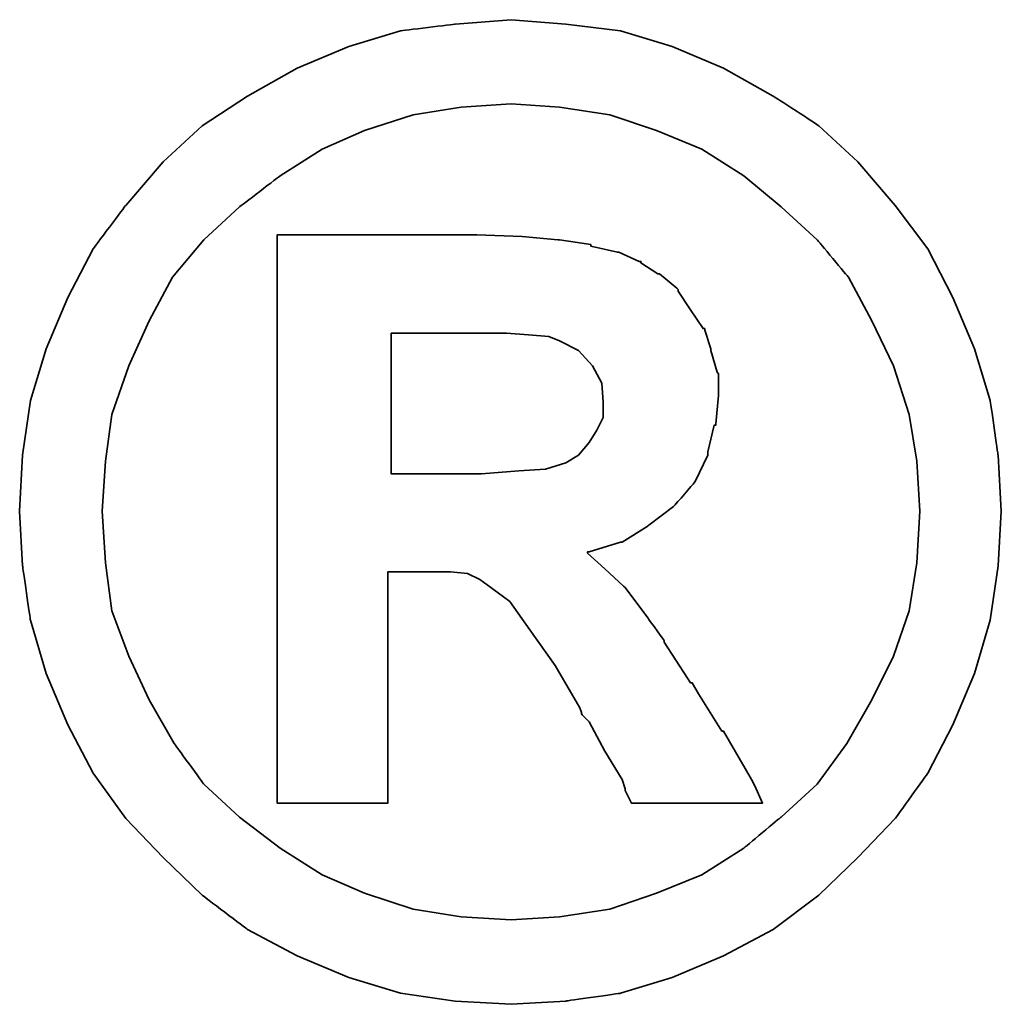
# Model space of a CAD drawing. Header units: millimetres. Extents: x -227 to 3135, y -1502 to 860.
# Tile 242 of 256: x 50.43 to 51.9, y -454.04 to -452.56. Entities that reach past the tile are written whole.
import ezdxf

# ---------------------------------------------------------------- set-up
doc = ezdxf.new("R2010")
doc.units = ezdxf.units.MM
doc.layers.add('DIM', color=4, linetype='CONTINUOUS')
doc.layers.add('layer 1', color=7, linetype='CONTINUOUS')

# ---------------------------------------------------------------- blocks, each defined once
blk = doc.blocks.new('TBI MOTION logo(完整正式版)')
at = {"layer": 'layer 1', "color": 22, "lineweight": 35}
for points, knots in [([(81.20634, 4.98624), (81.20634, 4.98624), (81.18649, 5.32862), (81.18649, 5.32862), (81.18649, 5.32862), (81.18649, 5.32862), (81.13886, 5.66206), (81.13886, 5.66206), (81.13886, 5.66206), (81.13886, 5.66206), (81.04359, 5.97764), (81.04359, 5.97764), (81.04359, 5.97764), (81.04359, 5.97764), (80.91061, 6.29124), (80.91061, 6.29124), (80.91061, 6.29124), (80.91061, 6.29124), (80.75778, 6.58697), (80.75778, 6.58697), (80.75778, 6.58697), (80.75778, 6.58697), (80.5593, 6.85294), (80.5593, 6.85294), (80.5593, 6.85294), (80.5593, 6.85294), (80.33105, 7.1189), (80.33105, 7.1189), (80.33105, 7.1189), (80.33105, 7.1189), (80.09287, 7.33921), (80.09287, 7.33921), (80.09287, 7.33921), (80.09287, 7.33921), (79.815, 7.51982), (79.815, 7.51982), (79.815, 7.51982), (79.815, 7.51982), (79.51133, 7.69051), (79.51133, 7.69051), (79.51133, 7.69051), (79.51133, 7.69051), (79.19773, 7.8235), (79.19773, 7.8235), (79.19773, 7.8235), (79.19773, 7.8235), (78.88215, 7.91877), (78.88215, 7.91877), (78.88215, 7.91877), (78.88215, 7.91877), (78.54871, 7.95846), (78.54871, 7.95846), (78.54871, 7.95846), (78.54871, 7.95846), (78.21526, 7.98625), (78.21526, 7.98625), (78.21526, 7.98625), (78.21526, 7.98625), (77.87388, 7.95846), (77.87388, 7.95846), (77.87388, 7.95846), (77.87388, 7.95846), (77.54044, 7.91877), (77.54044, 7.91877), (77.54044, 7.91877), (77.54044, 7.91877), (77.22485, 7.8235), (77.22485, 7.8235), (77.22485, 7.8235), (77.22485, 7.8235), (76.91027, 7.69051), (76.91027, 7.69051), (76.91027, 7.69051), (76.91027, 7.69051), (76.6056, 7.51982), (76.6056, 7.51982), (76.6056, 7.51982), (76.6056, 7.51982), (76.32972, 7.33921), (76.32972, 7.33921), (76.32972, 7.33921), (76.32972, 7.33921), (76.09154, 7.1189), (76.09154, 7.1189), (76.09154, 7.1189), (76.09154, 7.1189), (75.86329, 6.85294), (75.86329, 6.85294), (75.86329, 6.85294), (75.86329, 6.85294), (75.66382, 6.58697), (75.66382, 6.58697), (75.66382, 6.58697), (75.66382, 6.58697), (75.51099, 6.29124), (75.51099, 6.29124), (75.51099, 6.29124), (75.51099, 6.29124), (75.37702, 5.97764), (75.37702, 5.97764), (75.37702, 5.97764), (75.37702, 5.97764), (75.28175, 5.66206), (75.28175, 5.66206), (75.28175, 5.66206), (75.28175, 5.66206), (75.23411, 5.32862), (75.23411, 5.32862), (75.23411, 5.32862), (75.23411, 5.32862), (75.21625, 4.98624), (75.21625, 4.98624), (75.21625, 4.98624), (75.21625, 4.98624), (75.23411, 4.6528), (75.23411, 4.6528), (75.23411, 4.6528), (75.23411, 4.6528), (75.28175, 4.32035), (75.28175, 4.32035), (75.28175, 4.32035), (75.28175, 4.32035), (75.37702, 3.99583), (75.37702, 3.99583), (75.37702, 3.99583), (75.37702, 3.99583), (75.51099, 3.68224), (75.51099, 3.68224), (75.51099, 3.68224), (75.51099, 3.68224), (75.66382, 3.38749), (75.66382, 3.38749), (75.66382, 3.38749), (75.66382, 3.38749), (75.86329, 3.10963), (75.86329, 3.10963), (75.86329, 3.10963), (75.86329, 3.10963), (76.09154, 2.87145), (76.09154, 2.87145), (76.09154, 2.87145), (76.09154, 2.87145), (76.32972, 2.6432), (76.32972, 2.6432), (76.32972, 2.6432), (76.32972, 2.6432), (76.6056, 2.43381), (76.6056, 2.43381), (76.6056, 2.43381), (76.6056, 2.43381), (76.91027, 2.27205), (76.91027, 2.27205), (76.91027, 2.27205), (76.91027, 2.27205), (77.22485, 2.13906), (77.22485, 2.13906), (77.22485, 2.13906), (77.22485, 2.13906), (77.54044, 2.0438), (77.54044, 2.0438), (77.54044, 2.0438), (77.54044, 2.0438), (77.87388, 1.99616), (77.87388, 1.99616), (77.87388, 1.99616), (77.87388, 1.99616), (78.21526, 1.97631), (78.21526, 1.97631), (78.21526, 1.97631), (78.21526, 1.97631), (78.54871, 1.99616), (78.54871, 1.99616), (78.54871, 1.99616), (78.54871, 1.99616), (78.88215, 2.0438), (78.88215, 2.0438), (78.88215, 2.0438), (78.88215, 2.0438), (79.19773, 2.13906), (79.19773, 2.13906), (79.19773, 2.13906), (79.19773, 2.13906), (79.51133, 2.27205), (79.51133, 2.27205), (79.51133, 2.27205), (79.51133, 2.27205), (79.815, 2.43381), (79.815, 2.43381), (79.815, 2.43381), (79.815, 2.43381), (80.09287, 2.6432), (80.09287, 2.6432), (80.09287, 2.6432), (80.09287, 2.6432), (80.33105, 2.87145), (80.33105, 2.87145), (80.33105, 2.87145), (80.33105, 2.87145), (80.5593, 3.10963), (80.5593, 3.10963), (80.5593, 3.10963), (80.5593, 3.10963), (80.75778, 3.38749), (80.75778, 3.38749), (80.75778, 3.38749), (80.75778, 3.38749), (80.91061, 3.68224), (80.91061, 3.68224), (80.91061, 3.68224), (80.91061, 3.68224), (81.04359, 3.99583), (81.04359, 3.99583), (81.04359, 3.99583), (81.04359, 3.99583), (81.13886, 4.32035), (81.13886, 4.32035), (81.13886, 4.32035), (81.13886, 4.32035), (81.18649, 4.6528), (81.18649, 4.6528), (81.18649, 4.6528), (81.18649, 4.6528), (81.20634, 4.98624), (81.20634, 4.98624)], [0, 0, 0, 0, 0.0178571, 0.0178571, 0.0178571, 0.0178572, 0.0357143, 0.0357143, 0.0357143, 0.0357143, 0.0535714, 0.0535714, 0.0535714, 0.0535714, 0.0714286, 0.0714286, 0.0714286, 0.0714286, 0.0892857, 0.0892857, 0.0892857, 0.0892857, 0.1071429, 0.1071429, 0.1071429, 0.1071429, 0.125, 0.125, 0.125, 0.125, 0.1428571, 0.1428571, 0.1428571, 0.1428572, 0.1607143, 0.1607143, 0.1607143, 0.1607143, 0.1785714, 0.1785714, 0.1785714, 0.1785714, 0.1964286, 0.1964286, 0.1964286, 0.1964286, 0.2142857, 0.2142857, 0.2142857, 0.2142857, 0.2321429, 0.2321429, 0.2321429, 0.2321429, 0.25, 0.25, 0.25, 0.25, 0.2678571, 0.2678571, 0.2678571, 0.2678572, 0.2857143, 0.2857143, 0.2857143, 0.2857143, 0.3035714, 0.3035714, 0.3035714, 0.3035714, 0.3214286, 0.3214286, 0.3214286, 0.3214286, 0.3392857, 0.3392857, 0.3392857, 0.3392857, 0.3571429, 0.3571429, 0.3571429, 0.3571429, 0.375, 0.375, 0.375, 0.375, 0.3928571, 0.3928571, 0.3928571, 0.3928572, 0.4107143, 0.4107143, 0.4107143, 0.4107143, 0.4285714, 0.4285714, 0.4285714, 0.4285714, 0.4464286, 0.4464286, 0.4464286, 0.4464286, 0.4642857, 0.4642857, 0.4642857, 0.4642857, 0.4821429, 0.4821429, 0.4821429, 0.4821429, 0.5, 0.5, 0.5, 0.5, 0.5178571, 0.5178571, 0.5178571, 0.5178572, 0.5357143, 0.5357143, 0.5357143, 0.5357143, 0.5535714, 0.5535714, 0.5535714, 0.5535714, 0.5714286, 0.5714286, 0.5714286, 0.5714286, 0.5892857, 0.5892857, 0.5892857, 0.5892857, 0.6071429, 0.6071429, 0.6071429, 0.6071429, 0.625, 0.625, 0.625, 0.625, 0.6428571, 0.6428571, 0.6428571, 0.6428572, 0.6607143, 0.6607143, 0.6607143, 0.6607143, 0.6785714, 0.6785714, 0.6785714, 0.6785714, 0.6964286, 0.6964286, 0.6964286, 0.6964286, 0.7142857, 0.7142857, 0.7142857, 0.7142857, 0.7321429, 0.7321429, 0.7321429, 0.7321429, 0.75, 0.75, 0.75, 0.75, 0.7678571, 0.7678571, 0.7678571, 0.7678572, 0.7857143, 0.7857143, 0.7857143, 0.7857143, 0.8035714, 0.8035714, 0.8035714, 0.8035714, 0.8214286, 0.8214286, 0.8214286, 0.8214286, 0.8392857, 0.8392857, 0.8392857, 0.8392857, 0.8571429, 0.8571429, 0.8571429, 0.8571429, 0.875, 0.875, 0.875, 0.875, 0.8928571, 0.8928571, 0.8928571, 0.8928572, 0.9107143, 0.9107143, 0.9107143, 0.9107143, 0.9285714, 0.9285714, 0.9285714, 0.9285714, 0.9464286, 0.9464286, 0.9464286, 0.9464286, 0.9642857, 0.9642857, 0.9642857, 0.9642857, 0.9821429, 0.9821429, 0.9821429, 0.9821429, 1, 1, 1, 1]), ([(80.71014, 4.98624), (80.71014, 4.98624), (80.69129, 5.29091), (80.69129, 5.29091), (80.69129, 5.29091), (80.69129, 5.29091), (80.64464, 5.57672), (80.64464, 5.57672), (80.64464, 5.57672), (80.64464, 5.57672), (80.54937, 5.87245), (80.54937, 5.87245), (80.54937, 5.87245), (80.54937, 5.87245), (80.41639, 6.14833), (80.41639, 6.14833), (80.41639, 6.14833), (80.41639, 6.14833), (80.27349, 6.41429), (80.27349, 6.41429), (80.27349, 6.41429), (80.27349, 6.41429), (80.08295, 6.64255), (80.08295, 6.64255), (80.08295, 6.64255), (80.08295, 6.64255), (79.86264, 6.84301), (79.86264, 6.84301), (79.86264, 6.84301), (79.86264, 6.84301), (79.63439, 7.03355), (79.63439, 7.03355), (79.63439, 7.03355), (79.63439, 7.03355), (79.37835, 7.1963), (79.37835, 7.1963), (79.37835, 7.1963), (79.37835, 7.1963), (79.10246, 7.30944), (79.10246, 7.30944), (79.10246, 7.30944), (79.10246, 7.30944), (78.81665, 7.40471), (78.81665, 7.40471), (78.81665, 7.40471), (78.81665, 7.40471), (78.511, 7.45234), (78.511, 7.45234), (78.511, 7.45234), (78.511, 7.45234), (78.21526, 7.47219), (78.21526, 7.47219), (78.21526, 7.47219), (78.21526, 7.47219), (77.9106, 7.45234), (77.9106, 7.45234), (77.9106, 7.45234), (77.9106, 7.45234), (77.61685, 7.40471), (77.61685, 7.40471), (77.61685, 7.40471), (77.61685, 7.40471), (77.32012, 7.30944), (77.32012, 7.30944), (77.32012, 7.30944), (77.32012, 7.30944), (77.06309, 7.1963), (77.06309, 7.1963), (77.06309, 7.1963), (77.06309, 7.1963), (76.80606, 7.03355), (76.80606, 7.03355), (76.80606, 7.03355), (76.80606, 7.03355), (76.55797, 6.84301), (76.55797, 6.84301), (76.55797, 6.84301), (76.55797, 6.84301), (76.34063, 6.64255), (76.34063, 6.64255), (76.34063, 6.64255), (76.34063, 6.64255), (76.1491, 6.41429), (76.1491, 6.41429), (76.1491, 6.41429), (76.1491, 6.41429), (76.0062, 6.14833), (76.0062, 6.14833), (76.0062, 6.14833), (76.0062, 6.14833), (75.88314, 5.87245), (75.88314, 5.87245), (75.88314, 5.87245), (75.88314, 5.87245), (75.77794, 5.57672), (75.77794, 5.57672), (75.77794, 5.57672), (75.77794, 5.57672), (75.73924, 5.29091), (75.73924, 5.29091), (75.73924, 5.29091), (75.73924, 5.29091), (75.72039, 4.98624), (75.72039, 4.98624), (75.72039, 4.98624), (75.72039, 4.98624), (75.73924, 4.67165), (75.73924, 4.67165), (75.73924, 4.67165), (75.73924, 4.67165), (75.77794, 4.37791), (75.77794, 4.37791), (75.77794, 4.37791), (75.77794, 4.37791), (75.88314, 4.10102), (75.88314, 4.10102), (75.88314, 4.10102), (75.88314, 4.10102), (76.0062, 3.83407), (76.0062, 3.83407), (76.0062, 3.83407), (76.0062, 3.83407), (76.15902, 3.56811), (76.15902, 3.56811), (76.15902, 3.56811), (76.15902, 3.56811), (76.34063, 3.32001), (76.34063, 3.32001), (76.34063, 3.32001), (76.34063, 3.32001), (76.55797, 3.11955), (76.55797, 3.11955), (76.55797, 3.11955), (76.55797, 3.11955), (76.80606, 2.92901), (76.80606, 2.92901), (76.80606, 2.92901), (76.80606, 2.92901), (77.06309, 2.76725), (77.06309, 2.76725), (77.06309, 2.76725), (77.06309, 2.76725), (77.32012, 2.65412), (77.32012, 2.65412), (77.32012, 2.65412), (77.32012, 2.65412), (77.61685, 2.55786), (77.61685, 2.55786), (77.61685, 2.55786), (77.61685, 2.55786), (77.9106, 2.51022), (77.9106, 2.51022), (77.9106, 2.51022), (77.9106, 2.51022), (78.21526, 2.49137), (78.21526, 2.49137), (78.21526, 2.49137), (78.21526, 2.49137), (78.511, 2.51022), (78.511, 2.51022), (78.511, 2.51022), (78.511, 2.51022), (78.81665, 2.55786), (78.81665, 2.55786), (78.81665, 2.55786), (78.81665, 2.55786), (79.10246, 2.65412), (79.10246, 2.65412), (79.10246, 2.65412), (79.10246, 2.65412), (79.37835, 2.76725), (79.37835, 2.76725), (79.37835, 2.76725), (79.37835, 2.76725), (79.63439, 2.92901), (79.63439, 2.92901), (79.63439, 2.92901), (79.63439, 2.92901), (79.86264, 3.11955), (79.86264, 3.11955), (79.86264, 3.11955), (79.86264, 3.11955), (80.08295, 3.32001), (80.08295, 3.32001), (80.08295, 3.32001), (80.08295, 3.32001), (80.26356, 3.56811), (80.26356, 3.56811), (80.26356, 3.56811), (80.26356, 3.56811), (80.41639, 3.83407), (80.41639, 3.83407), (80.41639, 3.83407), (80.41639, 3.83407), (80.54937, 4.10102), (80.54937, 4.10102), (80.54937, 4.10102), (80.54937, 4.10102), (80.64464, 4.37791), (80.64464, 4.37791), (80.64464, 4.37791), (80.64464, 4.37791), (80.69129, 4.67165), (80.69129, 4.67165), (80.69129, 4.67165), (80.69129, 4.67165), (80.71014, 4.98624), (80.71014, 4.98624)], [0, 0, 0, 0, 0.0192308, 0.0192308, 0.0192308, 0.0192308, 0.0384615, 0.0384615, 0.0384615, 0.0384615, 0.0576923, 0.0576923, 0.0576923, 0.0576923, 0.0769231, 0.0769231, 0.0769231, 0.0769231, 0.0961538, 0.0961538, 0.0961538, 0.0961539, 0.1153846, 0.1153846, 0.1153846, 0.1153846, 0.1346154, 0.1346154, 0.1346154, 0.1346154, 0.1538462, 0.1538462, 0.1538462, 0.1538462, 0.1730769, 0.1730769, 0.1730769, 0.1730769, 0.1923077, 0.1923077, 0.1923077, 0.1923077, 0.2115385, 0.2115385, 0.2115385, 0.2115385, 0.2307692, 0.2307692, 0.2307692, 0.2307692, 0.25, 0.25, 0.25, 0.25, 0.2692308, 0.2692308, 0.2692308, 0.2692308, 0.2884615, 0.2884615, 0.2884615, 0.2884615, 0.3076923, 0.3076923, 0.3076923, 0.3076923, 0.3269231, 0.3269231, 0.3269231, 0.3269231, 0.3461538, 0.3461538, 0.3461538, 0.3461539, 0.3653846, 0.3653846, 0.3653846, 0.3653846, 0.3846154, 0.3846154, 0.3846154, 0.3846154, 0.4038462, 0.4038462, 0.4038462, 0.4038462, 0.4230769, 0.4230769, 0.4230769, 0.4230769, 0.4423077, 0.4423077, 0.4423077, 0.4423077, 0.4615385, 0.4615385, 0.4615385, 0.4615385, 0.4807692, 0.4807692, 0.4807692, 0.4807692, 0.5, 0.5, 0.5, 0.5, 0.5192308, 0.5192308, 0.5192308, 0.5192308, 0.5384615, 0.5384615, 0.5384615, 0.5384615, 0.5576923, 0.5576923, 0.5576923, 0.5576923, 0.5769231, 0.5769231, 0.5769231, 0.5769231, 0.5961538, 0.5961538, 0.5961538, 0.5961539, 0.6153846, 0.6153846, 0.6153846, 0.6153846, 0.6346154, 0.6346154, 0.6346154, 0.6346154, 0.6538462, 0.6538462, 0.6538462, 0.6538462, 0.6730769, 0.6730769, 0.6730769, 0.6730769, 0.6923077, 0.6923077, 0.6923077, 0.6923077, 0.7115385, 0.7115385, 0.7115385, 0.7115385, 0.7307692, 0.7307692, 0.7307692, 0.7307692, 0.75, 0.75, 0.75, 0.75, 0.7692308, 0.7692308, 0.7692308, 0.7692308, 0.7884615, 0.7884615, 0.7884615, 0.7884615, 0.8076923, 0.8076923, 0.8076923, 0.8076923, 0.8269231, 0.8269231, 0.8269231, 0.8269231, 0.8461538, 0.8461538, 0.8461538, 0.8461539, 0.8653846, 0.8653846, 0.8653846, 0.8653846, 0.8846154, 0.8846154, 0.8846154, 0.8846154, 0.9038462, 0.9038462, 0.9038462, 0.9038462, 0.9230769, 0.9230769, 0.9230769, 0.9230769, 0.9423077, 0.9423077, 0.9423077, 0.9423077, 0.9615385, 0.9615385, 0.9615385, 0.9615385, 0.9807692, 0.9807692, 0.9807692, 0.9807692, 1, 1, 1, 1]), ([(76.78721, 3.2823), (76.78721, 3.2823), (76.78721, 3.32001), (76.78721, 3.32001), (76.78721, 3.32001), (76.78721, 3.32001), (76.78721, 3.42422), (76.78721, 3.42422), (76.78721, 3.42422), (76.78721, 3.42422), (76.78721, 3.59689), (76.78721, 3.59689), (76.78721, 3.59689), (76.78721, 3.59689), (76.78721, 3.80529), (76.78721, 3.80529), (76.78721, 3.80529), (76.78721, 3.80529), (76.78721, 4.0524), (76.78721, 4.0524), (76.78721, 4.0524), (76.78721, 4.0524), (76.78721, 4.32035), (76.78721, 4.32035), (76.78721, 4.32035), (76.78721, 4.32035), (76.78721, 4.92868), (76.78721, 4.92868), (76.78721, 4.92868), (76.78721, 4.92868), (76.78721, 5.53801), (76.78721, 5.53801), (76.78721, 5.53801), (76.78721, 5.53801), (76.78721, 5.82482), (76.78721, 5.82482), (76.78721, 5.82482), (76.78721, 5.82482), (76.78721, 6.07291), (76.78721, 6.07291), (76.78721, 6.07291), (76.78721, 6.07291), (76.78721, 6.30017), (76.78721, 6.30017), (76.78721, 6.30017), (76.78721, 6.30017), (76.78721, 6.45399), (76.78721, 6.45399), (76.78721, 6.45399), (76.78721, 6.45399), (76.78721, 6.5572), (76.78721, 6.5572), (76.78721, 6.5572), (76.78721, 6.5572), (76.78721, 6.59689), (76.78721, 6.59689), (76.78721, 6.59689), (76.78721, 6.59689), (76.78721, 6.67232), (76.78721, 6.67232), (76.78721, 6.67232), (76.78721, 6.67232), (76.8537, 6.67232), (76.8537, 6.67232), (76.8537, 6.67232), (76.8537, 6.67232), (76.87355, 6.67232), (76.87355, 6.67232), (76.87355, 6.67232), (76.87355, 6.67232), (76.91027, 6.67232), (76.91027, 6.67232), (76.91027, 6.67232), (76.91027, 6.67232), (77.04424, 6.67232), (77.04424, 6.67232), (77.04424, 6.67232), (77.04424, 6.67232), (77.22485, 6.67232), (77.22485, 6.67232), (77.22485, 6.67232), (77.22485, 6.67232), (77.43524, 6.67232), (77.43524, 6.67232), (77.43524, 6.67232), (77.43524, 6.67232), (77.65357, 6.67232), (77.65357, 6.67232), (77.65357, 6.67232), (77.65357, 6.67232), (77.82625, 6.67232), (77.82625, 6.67232), (77.82625, 6.67232), (77.82625, 6.67232), (77.94037, 6.67232), (77.94037, 6.67232), (77.94037, 6.67232), (77.94037, 6.67232), (77.97709, 6.67232), (77.97709, 6.67232), (77.97709, 6.67232), (77.97709, 6.67232), (77.99694, 6.67232), (77.99694, 6.67232), (77.99694, 6.67232), (77.99694, 6.67232), (78.00686, 6.67232), (78.00686, 6.67232), (78.00686, 6.67232), (78.00686, 6.67232), (78.28275, 6.6624), (78.28275, 6.6624), (78.28275, 6.6624), (78.28275, 6.6624), (78.50107, 6.64255), (78.50107, 6.64255), (78.50107, 6.64255), (78.50107, 6.64255), (78.511, 6.64255), (78.511, 6.64255), (78.511, 6.64255), (78.511, 6.64255), (78.70154, 6.61476), (78.70154, 6.61476), (78.70154, 6.61476), (78.70154, 6.61476), (78.70154, 6.60483), (78.70154, 6.60483), (78.70154, 6.60483), (78.70154, 6.60483), (78.86429, 6.56713), (78.86429, 6.56713), (78.86429, 6.56713), (78.86429, 6.56713), (78.87223, 6.56713), (78.87223, 6.56713), (78.87223, 6.56713), (78.87223, 6.56713), (78.99727, 6.51056), (78.99727, 6.51056), (78.99727, 6.51056), (78.99727, 6.51056), (79.00719, 6.51056), (79.00719, 6.51056), (79.00719, 6.51056), (79.00719, 6.51056), (79.00719, 6.50162), (79.00719, 6.50162), (79.00719, 6.50162), (79.00719, 6.50162), (79.1104, 6.43415), (79.1104, 6.43415), (79.1104, 6.43415), (79.1104, 6.43415), (79.12132, 6.43415), (79.12132, 6.43415), (79.12132, 6.43415), (79.12132, 6.43415), (79.22552, 6.34781), (79.22552, 6.34781), (79.22552, 6.34781), (79.22552, 6.34781), (79.23544, 6.33888), (79.23544, 6.33888), (79.23544, 6.33888), (79.23544, 6.33888), (79.23544, 6.32895), (79.23544, 6.32895), (79.23544, 6.32895), (79.23544, 6.32895), (79.31087, 6.21483), (79.31087, 6.21483), (79.31087, 6.21483), (79.31087, 6.21483), (79.38629, 6.1007), (79.38629, 6.1007), (79.38629, 6.1007), (79.38629, 6.1007), (79.3972, 6.1007), (79.3972, 6.1007), (79.3972, 6.1007), (79.3972, 6.1007), (79.3972, 6.09078), (79.3972, 6.09078), (79.3972, 6.09078), (79.3972, 6.09078), (79.43392, 5.97764), (79.43392, 5.97764), (79.43392, 5.97764), (79.43392, 5.97764), (79.43392, 5.96772), (79.43392, 5.96772), (79.43392, 5.96772), (79.43392, 5.96772), (79.47362, 5.83474), (79.47362, 5.83474), (79.47362, 5.83474), (79.47362, 5.83474), (79.48156, 5.82482), (79.48156, 5.82482), (79.48156, 5.82482), (79.48156, 5.82482), (79.48156, 5.69977), (79.48156, 5.69977), (79.48156, 5.69977), (79.48156, 5.69977), (79.48156, 5.69183), (79.48156, 5.69183), (79.48156, 5.69183), (79.48156, 5.69183), (79.4637, 5.51915), (79.4637, 5.51915), (79.4637, 5.51915), (79.4637, 5.51915), (79.4637, 5.51122), (79.4637, 5.51122), (79.4637, 5.51122), (79.4637, 5.51122), (79.45377, 5.51122), (79.45377, 5.51122), (79.45377, 5.51122), (79.45377, 5.51122), (79.41507, 5.34847), (79.41507, 5.34847), (79.41507, 5.34847), (79.41507, 5.34847), (79.41507, 5.33854), (79.41507, 5.33854), (79.41507, 5.33854), (79.41507, 5.33854), (79.41507, 5.32862), (79.41507, 5.32862), (79.41507, 5.32862), (79.41507, 5.32862), (79.33865, 5.16785), (79.33865, 5.16785), (79.33865, 5.16785), (79.33865, 5.16785), (79.33071, 5.15693), (79.33071, 5.15693), (79.33071, 5.15693), (79.33071, 5.15693), (79.2156, 5.02495), (79.2156, 5.02495), (79.2156, 5.02495), (79.2156, 5.02495), (79.20567, 5.01502), (79.20567, 5.01502), (79.20567, 5.01502), (79.20567, 5.01502), (79.05483, 4.89991), (79.05483, 4.89991), (79.05483, 4.89991), (79.05483, 4.89991), (79.04491, 4.89197), (79.04491, 4.89197), (79.04491, 4.89197), (79.04491, 4.89197), (78.89208, 4.7967), (78.89208, 4.7967), (78.89208, 4.7967), (78.89208, 4.7967), (78.88215, 4.7967), (78.88215, 4.7967), (78.88215, 4.7967), (78.88215, 4.7967), (78.69161, 4.73913), (78.69161, 4.73913), (78.69161, 4.73913), (78.69161, 4.73913), (78.68169, 4.73913), (78.68169, 4.73913), (78.68169, 4.73913), (78.68169, 4.73913), (78.68169, 4.72921), (78.68169, 4.72921), (78.68169, 4.72921), (78.68169, 4.72921), (78.78688, 4.63394), (78.78688, 4.63394), (78.78688, 4.63394), (78.78688, 4.63394), (78.902, 4.52875), (78.902, 4.52875), (78.902, 4.52875), (78.902, 4.52875), (78.91093, 4.52081), (78.91093, 4.52081), (78.91093, 4.52081), (78.91093, 4.52081), (79.02506, 4.36798), (79.02506, 4.36798), (79.02506, 4.36798), (79.02506, 4.36798), (79.1501, 4.1953), (79.1501, 4.1953), (79.1501, 4.1953), (79.1501, 4.1953), (79.1501, 4.18736), (79.1501, 4.18736), (79.1501, 4.18736), (79.1501, 4.18736), (79.29201, 3.96705), (79.29201, 3.96705), (79.29201, 3.96705), (79.29201, 3.96705), (79.31087, 3.93828), (79.31087, 3.93828), (79.31087, 3.93828), (79.31087, 3.93828), (79.32079, 3.93828), (79.32079, 3.93828), (79.32079, 3.93828), (79.32079, 3.93828), (79.3585, 3.87178), (79.3585, 3.87178), (79.3585, 3.87178), (79.3585, 3.87178), (79.50141, 3.64353), (79.50141, 3.64353), (79.50141, 3.64353), (79.50141, 3.64353), (79.51133, 3.64353), (79.51133, 3.64353), (79.51133, 3.64353), (79.51133, 3.64353), (79.64431, 3.41528), (79.64431, 3.41528), (79.64431, 3.41528), (79.64431, 3.41528), (79.68202, 3.3478), (79.68202, 3.3478), (79.68202, 3.3478), (79.68202, 3.3478), (79.70187, 3.31009), (79.70187, 3.31009), (79.70187, 3.31009), (79.70187, 3.31009), (79.7495, 3.2049), (79.7495, 3.2049), (79.7495, 3.2049), (79.7495, 3.2049), (79.64431, 3.2049), (79.64431, 3.2049), (79.64431, 3.2049), (79.64431, 3.2049), (79.62546, 3.2049), (79.62546, 3.2049), (79.62546, 3.2049), (79.62546, 3.2049), (79.53912, 3.2049), (79.53912, 3.2049), (79.53912, 3.2049), (79.53912, 3.2049), (79.31087, 3.2049), (79.31087, 3.2049), (79.31087, 3.2049), (79.31087, 3.2049), (79.08262, 3.2049), (79.08262, 3.2049), (79.08262, 3.2049), (79.08262, 3.2049), (79.00719, 3.2049), (79.00719, 3.2049), (79.00719, 3.2049), (79.00719, 3.2049), (78.98735, 3.2049), (78.98735, 3.2049), (78.98735, 3.2049), (78.98735, 3.2049), (78.94964, 3.2049), (78.94964, 3.2049), (78.94964, 3.2049), (78.94964, 3.2049), (78.92979, 3.24459), (78.92979, 3.24459), (78.92979, 3.24459), (78.92979, 3.24459), (78.91093, 3.2823), (78.91093, 3.2823), (78.91093, 3.2823), (78.91093, 3.2823), (78.91093, 3.29223), (78.91093, 3.29223), (78.91093, 3.29223), (78.91093, 3.29223), (78.89208, 3.3478), (78.89208, 3.3478), (78.89208, 3.3478), (78.89208, 3.3478), (78.78688, 3.52048), (78.78688, 3.52048), (78.78688, 3.52048), (78.78688, 3.52048), (78.69161, 3.7001), (78.69161, 3.7001), (78.69161, 3.7001), (78.69161, 3.7001), (78.6539, 3.7388), (78.6539, 3.7388), (78.6539, 3.7388), (78.6539, 3.7388), (78.64398, 3.74873), (78.64398, 3.74873), (78.64398, 3.74873), (78.64398, 3.74873), (78.64398, 3.75766), (78.64398, 3.75766), (78.64398, 3.75766), (78.64398, 3.75766), (78.63405, 3.78644), (78.63405, 3.78644), (78.63405, 3.78644), (78.63405, 3.78644), (78.48321, 4.04347), (78.48321, 4.04347), (78.48321, 4.04347), (78.48321, 4.04347), (78.33038, 4.2618), (78.33038, 4.2618), (78.33038, 4.2618), (78.33038, 4.2618), (78.20732, 4.43447), (78.20732, 4.43447), (78.20732, 4.43447), (78.20732, 4.43447), (78.09221, 4.52081), (78.09221, 4.52081), (78.09221, 4.52081), (78.09221, 4.52081), (78.02472, 4.56845), (78.02472, 4.56845), (78.02472, 4.56845), (78.02472, 4.56845), (77.9493, 4.60616), (77.9493, 4.60616), (77.9493, 4.60616), (77.9493, 4.60616), (77.8451, 4.61608), (77.8451, 4.61608), (77.8451, 4.61608), (77.8451, 4.61608), (77.71113, 4.61608), (77.71113, 4.61608), (77.71113, 4.61608), (77.71113, 4.61608), (77.69128, 4.61608), (77.69128, 4.61608), (77.69128, 4.61608), (77.69128, 4.61608), (77.67342, 4.61608), (77.67342, 4.61608), (77.67342, 4.61608), (77.67342, 4.61608), (77.5583, 4.61608), (77.5583, 4.61608), (77.5583, 4.61608), (77.5583, 4.61608), (77.46303, 4.61608), (77.46303, 4.61608), (77.46303, 4.61608), (77.46303, 4.61608), (77.46303, 4.54761), (77.46303, 4.54761), (77.46303, 4.54761), (77.46303, 4.54761), (77.46303, 4.47318), (77.46303, 4.47318), (77.46303, 4.47318), (77.46303, 4.47318), (77.46303, 4.24294), (77.46303, 4.24294), (77.46303, 4.24294), (77.46303, 4.24294), (77.46303, 3.99583), (77.46303, 3.99583), (77.46303, 3.99583), (77.46303, 3.99583), (77.46303, 3.72888), (77.46303, 3.72888), (77.46303, 3.72888), (77.46303, 3.72888), (77.46303, 3.51055), (77.46303, 3.51055), (77.46303, 3.51055), (77.46303, 3.51055), (77.46303, 3.42422), (77.46303, 3.42422), (77.46303, 3.42422), (77.46303, 3.42422), (77.46303, 3.35773), (77.46303, 3.35773), (77.46303, 3.35773), (77.46303, 3.35773), (77.46303, 3.30017), (77.46303, 3.30017), (77.46303, 3.30017), (77.46303, 3.30017), (77.46303, 3.2823), (77.46303, 3.2823), (77.46303, 3.2823), (77.46303, 3.2823), (77.46303, 3.2049), (77.46303, 3.2049), (77.46303, 3.2049), (77.46303, 3.2049), (77.39753, 3.2049), (77.39753, 3.2049), (77.39753, 3.2049), (77.39753, 3.2049), (77.37768, 3.2049), (77.37768, 3.2049), (77.37768, 3.2049), (77.37768, 3.2049), (77.32012, 3.2049), (77.32012, 3.2049), (77.32012, 3.2049), (77.32012, 3.2049), (77.12165, 3.2049), (77.12165, 3.2049), (77.12165, 3.2049), (77.12165, 3.2049), (76.94897, 3.2049), (76.94897, 3.2049), (76.94897, 3.2049), (76.94897, 3.2049), (76.8924, 3.2049), (76.8924, 3.2049), (76.8924, 3.2049), (76.8924, 3.2049), (76.8537, 3.2049), (76.8537, 3.2049), (76.8537, 3.2049), (76.8537, 3.2049), (76.78721, 3.2049), (76.78721, 3.2049), (76.78721, 3.2049), (76.78721, 3.2049), (76.78721, 3.2823), (76.78721, 3.2823)], [0, 0, 0, 0, 0.0074074, 0.0074074, 0.0074074, 0.0074074, 0.0148148, 0.0148148, 0.0148148, 0.0148148, 0.0222222, 0.0222222, 0.0222222, 0.0222222, 0.0296296, 0.0296296, 0.0296296, 0.0296296, 0.037037, 0.037037, 0.037037, 0.037037, 0.0444444, 0.0444444, 0.0444444, 0.0444445, 0.0518519, 0.0518519, 0.0518519, 0.0518519, 0.0592593, 0.0592593, 0.0592593, 0.0592593, 0.0666667, 0.0666667, 0.0666667, 0.0666667, 0.0740741, 0.0740741, 0.0740741, 0.0740741, 0.0814815, 0.0814815, 0.0814815, 0.0814815, 0.0888889, 0.0888889, 0.0888889, 0.0888889, 0.0962963, 0.0962963, 0.0962963, 0.0962963, 0.1037037, 0.1037037, 0.1037037, 0.1037037, 0.1111111, 0.1111111, 0.1111111, 0.1111111, 0.1185185, 0.1185185, 0.1185185, 0.1185185, 0.1259259, 0.1259259, 0.1259259, 0.1259259, 0.1333333, 0.1333333, 0.1333333, 0.1333333, 0.1407407, 0.1407407, 0.1407407, 0.1407408, 0.1481481, 0.1481481, 0.1481481, 0.1481482, 0.1555556, 0.1555556, 0.1555556, 0.1555556, 0.162963, 0.162963, 0.162963, 0.162963, 0.1703704, 0.1703704, 0.1703704, 0.1703704, 0.1777778, 0.1777778, 0.1777778, 0.1777778, 0.1851852, 0.1851852, 0.1851852, 0.1851852, 0.1925926, 0.1925926, 0.1925926, 0.1925926, 0.2, 0.2, 0.2, 0.2, 0.2074074, 0.2074074, 0.2074074, 0.2074074, 0.2148148, 0.2148148, 0.2148148, 0.2148148, 0.2222222, 0.2222222, 0.2222222, 0.2222222, 0.2296296, 0.2296296, 0.2296296, 0.2296296, 0.237037, 0.237037, 0.237037, 0.237037, 0.2444444, 0.2444444, 0.2444444, 0.2444445, 0.2518519, 0.2518519, 0.2518519, 0.2518519, 0.2592593, 0.2592593, 0.2592593, 0.2592593, 0.2666667, 0.2666667, 0.2666667, 0.2666667, 0.2740741, 0.2740741, 0.2740741, 0.2740741, 0.2814815, 0.2814815, 0.2814815, 0.2814815, 0.2888889, 0.2888889, 0.2888889, 0.2888889, 0.2962963, 0.2962963, 0.2962963, 0.2962963, 0.3037037, 0.3037037, 0.3037037, 0.3037037, 0.3111111, 0.3111111, 0.3111111, 0.3111111, 0.3185185, 0.3185185, 0.3185185, 0.3185185, 0.3259259, 0.3259259, 0.3259259, 0.3259259, 0.3333333, 0.3333333, 0.3333333, 0.3333333, 0.3407407, 0.3407407, 0.3407407, 0.3407408, 0.3481481, 0.3481481, 0.3481481, 0.3481482, 0.3555556, 0.3555556, 0.3555556, 0.3555556, 0.362963, 0.362963, 0.362963, 0.362963, 0.3703704, 0.3703704, 0.3703704, 0.3703704, 0.3777778, 0.3777778, 0.3777778, 0.3777778, 0.3851852, 0.3851852, 0.3851852, 0.3851852, 0.3925926, 0.3925926, 0.3925926, 0.3925926, 0.4, 0.4, 0.4, 0.4, 0.4074074, 0.4074074, 0.4074074, 0.4074074, 0.4148148, 0.4148148, 0.4148148, 0.4148148, 0.4222222, 0.4222222, 0.4222222, 0.4222222, 0.4296296, 0.4296296, 0.4296296, 0.4296296, 0.437037, 0.437037, 0.437037, 0.437037, 0.4444444, 0.4444444, 0.4444444, 0.4444445, 0.4518519, 0.4518519, 0.4518519, 0.4518519, 0.4592593, 0.4592593, 0.4592593, 0.4592593, 0.4666667, 0.4666667, 0.4666667, 0.4666667, 0.4740741, 0.4740741, 0.4740741, 0.4740741, 0.4814815, 0.4814815, 0.4814815, 0.4814815, 0.4888889, 0.4888889, 0.4888889, 0.4888889, 0.4962963, 0.4962963, 0.4962963, 0.4962963, 0.5037037, 0.5037037, 0.5037037, 0.5037037, 0.5111111, 0.5111111, 0.5111111, 0.5111111, 0.5185185, 0.5185185, 0.5185185, 0.5185185, 0.5259259, 0.5259259, 0.5259259, 0.5259259, 0.5333333, 0.5333333, 0.5333333, 0.5333333, 0.5407407, 0.5407407, 0.5407407, 0.5407408, 0.5481481, 0.5481481, 0.5481481, 0.5481482, 0.5555556, 0.5555556, 0.5555556, 0.5555556, 0.562963, 0.562963, 0.562963, 0.562963, 0.5703704, 0.5703704, 0.5703704, 0.5703704, 0.5777778, 0.5777778, 0.5777778, 0.5777778, 0.5851852, 0.5851852, 0.5851852, 0.5851852, 0.5925926, 0.5925926, 0.5925926, 0.5925926, 0.6, 0.6, 0.6, 0.6, 0.6074074, 0.6074074, 0.6074074, 0.6074074, 0.6148148, 0.6148148, 0.6148148, 0.6148148, 0.6222222, 0.6222222, 0.6222222, 0.6222222, 0.6296296, 0.6296296, 0.6296296, 0.6296296, 0.637037, 0.637037, 0.637037, 0.637037, 0.6444444, 0.6444444, 0.6444444, 0.6444445, 0.6518519, 0.6518519, 0.6518519, 0.6518519, 0.6592593, 0.6592593, 0.6592593, 0.6592593, 0.6666667, 0.6666667, 0.6666667, 0.6666667, 0.6740741, 0.6740741, 0.6740741, 0.6740741, 0.6814815, 0.6814815, 0.6814815, 0.6814815, 0.6888889, 0.6888889, 0.6888889, 0.6888889, 0.6962963, 0.6962963, 0.6962963, 0.6962963, 0.7037037, 0.7037037, 0.7037037, 0.7037037, 0.7111111, 0.7111111, 0.7111111, 0.7111111, 0.7185185, 0.7185185, 0.7185185, 0.7185185, 0.7259259, 0.7259259, 0.7259259, 0.7259259, 0.7333333, 0.7333333, 0.7333333, 0.7333333, 0.7407407, 0.7407407, 0.7407407, 0.7407408, 0.7481481, 0.7481481, 0.7481481, 0.7481482, 0.7555556, 0.7555556, 0.7555556, 0.7555556, 0.762963, 0.762963, 0.762963, 0.762963, 0.7703704, 0.7703704, 0.7703704, 0.7703704, 0.7777778, 0.7777778, 0.7777778, 0.7777778, 0.7851852, 0.7851852, 0.7851852, 0.7851852, 0.7925926, 0.7925926, 0.7925926, 0.7925926, 0.8, 0.8, 0.8, 0.8, 0.8074074, 0.8074074, 0.8074074, 0.8074074, 0.8148148, 0.8148148, 0.8148148, 0.8148148, 0.8222222, 0.8222222, 0.8222222, 0.8222222, 0.8296296, 0.8296296, 0.8296296, 0.8296296, 0.837037, 0.837037, 0.837037, 0.837037, 0.8444444, 0.8444444, 0.8444444, 0.8444445, 0.8518519, 0.8518519, 0.8518519, 0.8518519, 0.8592593, 0.8592593, 0.8592593, 0.8592593, 0.8666667, 0.8666667, 0.8666667, 0.8666667, 0.8740741, 0.8740741, 0.8740741, 0.8740741, 0.8814815, 0.8814815, 0.8814815, 0.8814815, 0.8888889, 0.8888889, 0.8888889, 0.8888889, 0.8962963, 0.8962963, 0.8962963, 0.8962963, 0.9037037, 0.9037037, 0.9037037, 0.9037037, 0.9111111, 0.9111111, 0.9111111, 0.9111111, 0.9185185, 0.9185185, 0.9185185, 0.9185185, 0.9259259, 0.9259259, 0.9259259, 0.9259259, 0.9333333, 0.9333333, 0.9333333, 0.9333333, 0.9407407, 0.9407407, 0.9407407, 0.9407408, 0.9481481, 0.9481481, 0.9481481, 0.9481482, 0.9555556, 0.9555556, 0.9555556, 0.9555556, 0.962963, 0.962963, 0.962963, 0.962963, 0.9703704, 0.9703704, 0.9703704, 0.9703704, 0.9777778, 0.9777778, 0.9777778, 0.9777778, 0.9851852, 0.9851852, 0.9851852, 0.9851852, 0.9925926, 0.9925926, 0.9925926, 0.9925926, 1, 1, 1, 1]), ([(77.48288, 6.07291), (77.48288, 6.07291), (77.48288, 5.99551), (77.48288, 5.99551), (77.48288, 5.99551), (77.48288, 5.99551), (77.48288, 5.82482), (77.48288, 5.82482), (77.48288, 5.82482), (77.48288, 5.82482), (77.48288, 5.63328), (77.48288, 5.63328), (77.48288, 5.63328), (77.48288, 5.63328), (77.48288, 5.46358), (77.48288, 5.46358), (77.48288, 5.46358), (77.48288, 5.46358), (77.48288, 5.29091), (77.48288, 5.29091), (77.48288, 5.29091), (77.48288, 5.29091), (77.48288, 5.21449), (77.48288, 5.21449), (77.48288, 5.21449), (77.48288, 5.21449), (77.50074, 5.21449), (77.50074, 5.21449), (77.50074, 5.21449), (77.50074, 5.21449), (77.71113, 5.21449), (77.71113, 5.21449), (77.71113, 5.21449), (77.71113, 5.21449), (77.94037, 5.21449), (77.94037, 5.21449), (77.94037, 5.21449), (77.94037, 5.21449), (78.01579, 5.21449), (78.01579, 5.21449), (78.01579, 5.21449), (78.01579, 5.21449), (78.03465, 5.21449), (78.03465, 5.21449), (78.03465, 5.21449), (78.03465, 5.21449), (78.2629, 5.23335), (78.2629, 5.23335), (78.2629, 5.23335), (78.2629, 5.23335), (78.42565, 5.24327), (78.42565, 5.24327), (78.42565, 5.24327), (78.42565, 5.24327), (78.54871, 5.28098), (78.54871, 5.28098), (78.54871, 5.28098), (78.54871, 5.28098), (78.62611, 5.32862), (78.62611, 5.32862), (78.62611, 5.32862), (78.62611, 5.32862), (78.69161, 5.40503), (78.69161, 5.40503), (78.69161, 5.40503), (78.69161, 5.40503), (78.73925, 5.48145), (78.73925, 5.48145), (78.73925, 5.48145), (78.73925, 5.48145), (78.77696, 5.55885), (78.77696, 5.55885), (78.77696, 5.55885), (78.77696, 5.55885), (78.77696, 5.65214), (78.77696, 5.65214), (78.77696, 5.65214), (78.77696, 5.65214), (78.76902, 5.76726), (78.76902, 5.76726), (78.76902, 5.76726), (78.76902, 5.76726), (78.71146, 5.87245), (78.71146, 5.87245), (78.71146, 5.87245), (78.71146, 5.87245), (78.62611, 5.96772), (78.62611, 5.96772), (78.62611, 5.96772), (78.62611, 5.96772), (78.511, 6.02528), (78.511, 6.02528), (78.511, 6.02528), (78.511, 6.02528), (78.44451, 6.05306), (78.44451, 6.05306), (78.44451, 6.05306), (78.44451, 6.05306), (78.32046, 6.06299), (78.32046, 6.06299), (78.32046, 6.06299), (78.32046, 6.06299), (78.18748, 6.07291), (78.18748, 6.07291), (78.18748, 6.07291), (78.18748, 6.07291), (77.99694, 6.07291), (77.99694, 6.07291), (77.99694, 6.07291), (77.99694, 6.07291), (77.97709, 6.07291), (77.97709, 6.07291), (77.97709, 6.07291), (77.97709, 6.07291), (77.90167, 6.07291), (77.90167, 6.07291), (77.90167, 6.07291), (77.90167, 6.07291), (77.69128, 6.07291), (77.69128, 6.07291), (77.69128, 6.07291), (77.69128, 6.07291), (77.50074, 6.07291), (77.50074, 6.07291), (77.50074, 6.07291), (77.50074, 6.07291), (77.48288, 6.07291), (77.48288, 6.07291)], [0, 0, 0, 0, 0.03125, 0.03125, 0.03125, 0.03125, 0.0625, 0.0625, 0.0625, 0.0625, 0.09375, 0.09375, 0.09375, 0.09375, 0.125, 0.125, 0.125, 0.125, 0.15625, 0.15625, 0.15625, 0.15625, 0.1875, 0.1875, 0.1875, 0.1875, 0.21875, 0.21875, 0.21875, 0.21875, 0.25, 0.25, 0.25, 0.25, 0.28125, 0.28125, 0.28125, 0.28125, 0.3125, 0.3125, 0.3125, 0.3125, 0.34375, 0.34375, 0.34375, 0.34375, 0.375, 0.375, 0.375, 0.375, 0.40625, 0.40625, 0.40625, 0.40625, 0.4375, 0.4375, 0.4375, 0.4375, 0.46875, 0.46875, 0.46875, 0.46875, 0.5, 0.5, 0.5, 0.5, 0.53125, 0.53125, 0.53125, 0.53125, 0.5625, 0.5625, 0.5625, 0.5625, 0.59375, 0.59375, 0.59375, 0.59375, 0.625, 0.625, 0.625, 0.625, 0.65625, 0.65625, 0.65625, 0.65625, 0.6875, 0.6875, 0.6875, 0.6875, 0.71875, 0.71875, 0.71875, 0.71875, 0.75, 0.75, 0.75, 0.75, 0.78125, 0.78125, 0.78125, 0.78125, 0.8125, 0.8125, 0.8125, 0.8125, 0.84375, 0.84375, 0.84375, 0.84375, 0.875, 0.875, 0.875, 0.875, 0.90625, 0.90625, 0.90625, 0.90625, 0.9375, 0.9375, 0.9375, 0.9375, 0.96875, 0.96875, 0.96875, 0.96875, 1, 1, 1, 1])]:
    blk.add_open_spline(points, degree=3, knots=knots, dxfattribs=at)

msp = doc.modelspace()

# ---------------------------------------------------------------- block references
at = {"layer": 'DIM', "color": 7, "xscale": 0.246592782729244, "yscale": 0.246592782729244, "zscale": 0.246592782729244}
msp.add_blockref('TBI MOTION logo(完整正式版)', (31.8792, -454.5292), dxfattribs=at)

doc.saveas('drawing.dxf')
